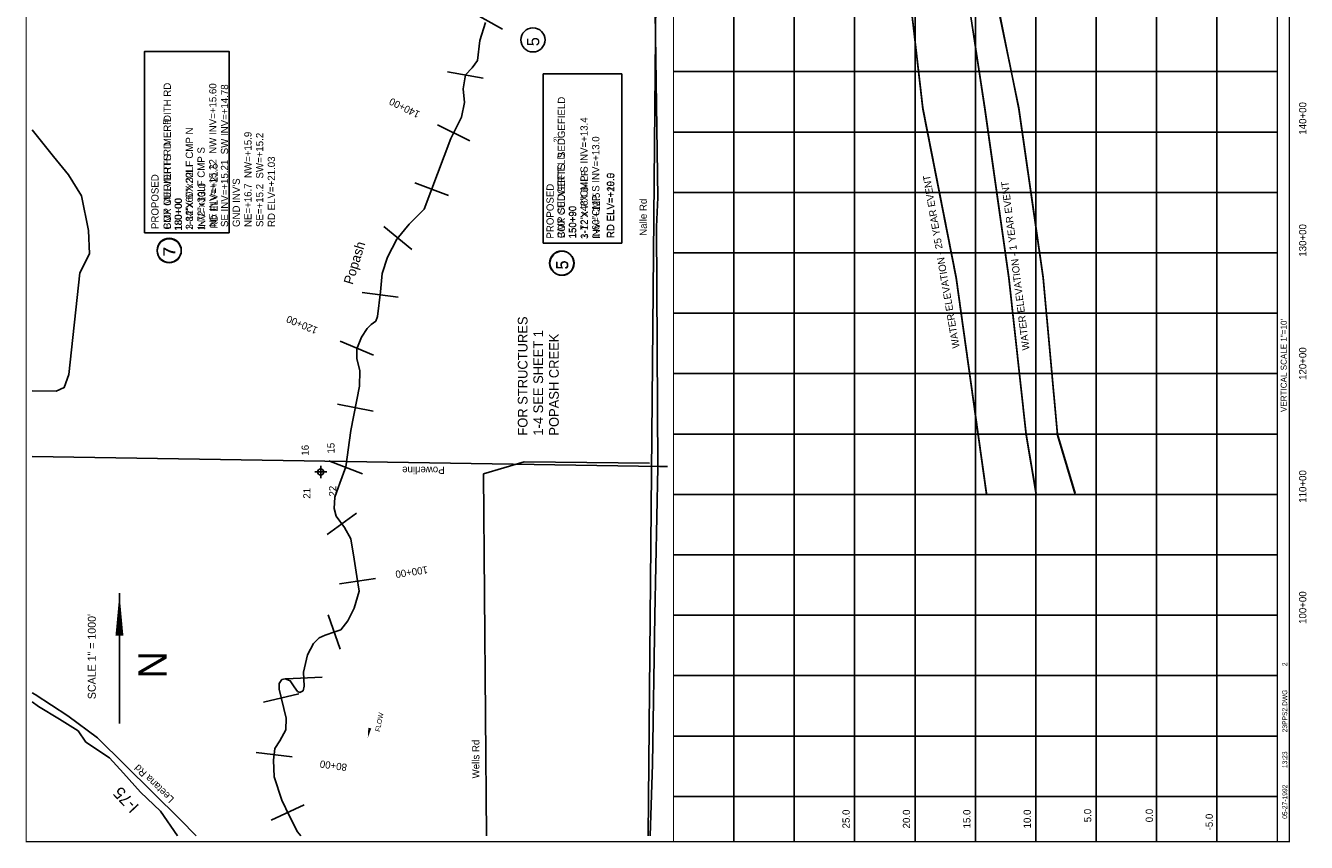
# Model space of a CAD drawing. Extents: x 232923 to 243643, y 867185 to 883195.
# Tile 1 of 2: x 232923 to 243529, y 867185 to 873946. Entities that reach past the tile are written whole.
import ezdxf
from ezdxf.enums import TextEntityAlignment as Align

# ---------------------------------------------------------------- set-up
doc = ezdxf.new("R2010")
doc.units = 0
doc.header["$LTSCALE"] = 800
doc.header["$PDMODE"] = 34
doc.header["$PDSIZE"] = 50
for name, pattern in [('DASHED', [0]), ('DIVIDE', [0]), ('STREAM', [0])]:
    doc.linetypes.add(name, pattern=pattern)
doc.layers.get('0').update_dxf_attribs({"linetype": 'CONTINUOUS'})
for name, color, linetype in [('BORDER', 1, 'CONTINUOUS'), ('EXISTING', 7, 'CONTINUOUS'), ('GRID', 2, 'CONTINUOUS'), ('MAJROADS', 9, 'CONTINUOUS'), ('MINROADS', 7, 'CONTINUOUS'), ('POWERLINES', 14, 'DIVIDE'), ('PROPOSED', 7, 'CONTINUOUS'), ('SEC', 2, 'CONTINUOUS'), ('STATIONS', 7, 'CONTINUOUS'), ('STRUCTTEXT', 7, 'CONTINUOUS'), ('TEXT', 7, 'CONTINUOUS'), ('TRUNKS', 5, 'STREAM'), ('WATER', 4, 'CONTINUOUS'), ('WSHEDS', 3, 'CONTINUOUS')]:
    doc.layers.add(name, color=color, linetype=linetype)

# ---------------------------------------------------------------- blocks, each defined once
blk = doc.blocks.new('LOGON')
at = {"color": 0}
blk.add_attdef('DATE', text='', height=1, dxfattribs=at).set_placement((-1.87, 1.76), align=Align.RIGHT)
for tag, p in [('TIME', (1.56, 1.76)), ('DRAWING', (8.97, 1.76)), ('OPERATOR', (22.66, 1.76))]:
    blk.add_attdef(tag, p, '', height=1, dxfattribs=at)
blk = doc.blocks.new('FLARROW')
at = {"color": 0}
blk.add_lwpolyline([(-0.28, 0.019, 0, 0.05, 0), (-0.112, 0.019, 0, 0, -0.087559), (-0.012, 0.001, 0, 0, 0.245722), (0.075, 0.013, 0, 0, -0.309425), (0.212, 0.015, 0, 0, 0), (0.278, 0.013, 0, 0, 0)], format="xyseb", dxfattribs=at)
blk.add_text('FLOW', height=0.08, dxfattribs=at).set_placement((0.015, -0.157), align=Align.CENTER)

msp = doc.modelspace()

# ---------------------------------------------------------------- linework, layer by layer
at = {"layer": 'BORDER', "color": 0, "const_width": 10}
msp.add_lwpolyline([(243388, 867190), (243388, 883190), (232928, 883190), (232928, 867190)], close=True, dxfattribs=at)
for points in [[(238288, 867190), (238288, 883190)], [(243288, 867190), (243288, 883190)]]:
    msp.add_lwpolyline(points, dxfattribs=at)
at = {"layer": 'EXISTING', "color": 0}
for points in [[(240880, 870075), (240810, 870565), (240629, 871865), (240354, 873265), (240259, 874075)], [(240741, 874075), (240866, 873265), (241064, 871865), (241208, 870565), (241291, 870075)]]:
    msp.add_lwpolyline(points, dxfattribs=at)
at = {"layer": 'EXISTING', "color": 0, "linetype": 'DASHED'}
msp.add_lwpolyline([(241615, 870075), (241468, 870565), (241348, 871865), (241148, 873265), (240978, 874075)], dxfattribs=at)
at = {"layer": 'EXISTING', "color": 0}
for centre in [(234112, 872082), (237362, 871980)]:
    msp.add_circle(centre, 100, dxfattribs=at)
at = {"layer": 'GRID', "color": 0}
for points in [[(238788, 867190), (238788, 883190)], [(239288, 867190), (239288, 883190)], [(239788, 867190), (239788, 883190)], [(240288, 867190), (240288, 883190)], [(240788, 867190), (240788, 883190)], [(241288, 867190), (241288, 883190)], [(241788, 867190), (241788, 883190)], [(242288, 867190), (242288, 883190)], [(242788, 867190), (242788, 883190)], [(243288, 873565), (238288, 873565)], [(243288, 873065), (238288, 873065)], [(243288, 872565), (238288, 872565)], [(243288, 872065), (238288, 872065)], [(243288, 871565), (238288, 871565)], [(243288, 871065), (238288, 871065)], [(243288, 870565), (238288, 870565)], [(243288, 870065), (238288, 870065)], [(243288, 869565), (238288, 869565)], [(243288, 869065), (238288, 869065)], [(243288, 868565), (238288, 868565)], [(243288, 868065), (238288, 868065)], [(243288, 867565), (238288, 867565)]]:
    msp.add_lwpolyline(points, dxfattribs=at)
at = {"layer": 'MAJROADS', "color": 0}
for points in [[(232978, 880954), (233436, 880955), (234458, 880956), (235480, 880948), (237743, 880907), (238203, 880886), (238197, 879981), (238193, 877292), (238144, 876236), (238172, 875532), (238136, 874058), (238158, 872524), (238148, 872281), (238159, 870287), (238133, 869063), (238115, 867832), (238096, 867240)], [(232978, 868349), (233031, 868309), (233205, 868205), (233358, 868109), (233423, 868013), (233617, 867884), (233733, 867758), (233875, 867601), (234039, 867444), (234181, 867240)]]:
    msp.add_lwpolyline(points, dxfattribs=at)
at = {"layer": 'MINROADS', "color": 0}
for points in [[(236740, 867240), (236716, 870235), (237052, 870335), (238088, 870325)], [(234335, 867240), (234202, 867374), (233517, 868051), (233272, 868232), (233001, 868408), (232978, 868422)]]:
    msp.add_lwpolyline(points, dxfattribs=at)
at = {"layer": 'POWERLINES', "color": 0}
msp.add_lwpolyline([(238238, 870296), (238173, 870297), (232978, 870380)], dxfattribs=at)
at = {"layer": 'PROPOSED', "color": 0}
for points in [[(240880, 870065), (240810, 870555), (240629, 871855), (240354, 873255), (240257, 874093), (240256, 874103), (240257, 874113), (240256, 874121)], [(240739, 874093), (240866, 873255), (241064, 871855), (241208, 870555), (241291, 870065)]]:
    msp.add_lwpolyline(points, dxfattribs=at)
at = {"layer": 'PROPOSED', "color": 0, "linetype": 'DASHED'}
msp.add_lwpolyline([(241615, 870065), (241468, 870555), (241348, 871855), (241148, 873255), (240978, 874093)], dxfattribs=at)
at = {"layer": 'PROPOSED', "color": 0}
for points in [[(233908, 872232), (233908, 873732), (234608, 873732), (234608, 872232)], [(237209, 872146), (237209, 873546), (237859, 873546), (237859, 872146)]]:
    msp.add_lwpolyline(points, close=True, dxfattribs=at)
for centre in [(234112, 872086), (237365, 871979)]:
    msp.add_circle(centre, 100, dxfattribs=at)
at = {"layer": 'SEC', "color": 0}
msp.add_point((235367, 870251), dxfattribs=at)
at = {"layer": 'STATIONS', "color": 0}
for p, q in [((236610, 874064), (236872, 873916)), ((236417, 873563), (236713, 873512)), ((236333, 873124), (236602, 872991)), ((236145, 872646), (236425, 872539)), ((235890, 872283), (236121, 872092)), ((235709, 871736), (236007, 871699)), ((235528, 871333), (235805, 871217)), ((235506, 870811), (235800, 870754)), ((235434, 870342), (235714, 870235)), ((235419, 869734), (235662, 869909)), ((235523, 869325), (235820, 869370)), ((235428, 869068), (235527, 868784)), ((235078, 868538), (235378, 868553)), ((234894, 868346), (235186, 868415)), ((234831, 867928), (235129, 867893)), ((234957, 867368), (235229, 867495))]:
    msp.add_line(p, q, dxfattribs=at)
at = {"layer": 'STRUCTTEXT', "color": 0}
msp.add_circle((237124, 873828), 100, dxfattribs=at)
at = {"layer": 'TEXT', "color": 0}
msp.add_line((233700, 869248), (233700, 868168), dxfattribs=at)
msp.add_lwpolyline([(233700, 869248, 0, 65.7, 0), (233700, 868896, 65.7, 65.7, 0)], format="xyseb", dxfattribs=at)
at = {"layer": 'TRUNKS', "color": 0}
msp.add_lwpolyline([(235201, 867240), (235175, 867271), (235107, 867402), (235045, 867534), (234982, 867728), (234975, 867864), (234986, 867962), (235027, 868026), (235077, 868116), (235080, 868212), (235023, 868452), (235022, 868500), (235045, 868534), (235073, 868538), (235114, 868521), (235146, 868473), (235175, 868435), (235195, 868426), (235221, 868440), (235231, 868479), (235225, 868593), (235258, 868738), (235308, 868831), (235355, 868878), (235404, 868900), (235485, 868929), (235532, 868945), (235590, 869018), (235645, 869123), (235684, 869264), (235665, 869387), (235645, 869529), (235617, 869698), (235563, 869791), (235495, 869885), (235479, 869950), (235484, 870042), (235524, 870157), (235576, 870293), (235616, 870593), (235687, 870960), (235691, 871089), (235665, 871190), (235665, 871271), (235705, 871366), (235750, 871439), (235784, 871471), (235822, 871500), (235836, 871539), (235861, 871741), (235876, 871894), (235919, 872030), (235997, 872177), (236100, 872303), (236222, 872426), (236444, 873012), (236532, 873188), (236557, 873310), (236545, 873422), (236565, 873539), (236621, 873597), (236664, 873656), (236684, 873822), (236732, 873973)], dxfattribs=at)
at = {"layer": 'WSHEDS', "color": 0}
for points in [[(238079, 867240), (238164, 876570), (238238, 876570)], [(232978, 873084), (233154, 872862), (233278, 872712), (233387, 872537), (233443, 872249), (233453, 872057), (233372, 871899), (233281, 871057), (233241, 870950), (233175, 870921), (232978, 870923)]]:
    msp.add_lwpolyline(points, dxfattribs=at)

# ---------------------------------------------------------------- block references
at = {"layer": 'TEXT', "color": 0, "xscale": 40, "yscale": 40, "zscale": 40, "rotation": 90}
msp.add_blockref('LOGON', (243440, 867737), dxfattribs=at).add_auto_attribs({'DATE': '05-27-1992', 'TIME': '13:23', 'OPERATOR': '2', 'DRAWING': '23PPS2.DWG'})
at = {"layer": 'TRUNKS', "color": 0, "xscale": 500, "yscale": 500, "zscale": 500, "rotation": 78.85909891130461}
msp.add_blockref('FLARROW', (235793, 868184), dxfattribs=at)

# ---------------------------------------------------------------- texts
at = {"layer": 'EXISTING', "color": 0}
for s, height, rotation, p in [('NE INV=+15.22  NW INV=+15.60', 59.94, 90, (234503, 872279)), ('SE INV=+15.21  SW INV=+14.78', 59.94, 90, (234600, 872279)), ('5)', 40, 90, (234102, 873127)), ('1-72"x48"CMP S INV=+13.4', 59.94, 90, (237577, 872181)), ('1-84"x60"x20LF CMP N', 59.94, 90, (234309, 872253)), ('CMP MERIDITH RD', 59.94, 90, (234125, 872257)), ('NE=+16.7  NW=+15.9', 59.94, 90, (234794, 872279)), ('SE=+15.2  SW=+15.2', 59.94, 90, (234891, 872279)), ('2)', 40, 90, (237336, 872980)), ('1-60"CMP S INV=+13.0', 59.94, 90, (237674, 872181)), ('1-72"x30LF CMP S', 59.94, 90, (234406, 872253)), ('CMP SEDGEFIELD', 59.94, 90, (237387, 872187)), ('RD ELV=+21.03', 59.94, 90, (234988, 872279)), ("GND INV'S", 59.9, 90, (234697, 872279)), ('RD ELV=+19.0', 59.94, 90, (237795, 872188)), ('WATER ELEVATION - 25 YEAR EVENT', 60, 99.7702, (240658, 871281)), ('WATER ELEVATION - 1 YEAR EVENT', 60, 97.2106, (241237, 871263)), ('180+00', 59.9, 90, (234217, 872247)), ('150+90', 59.9, 90, (237480, 872185)), ('7', 100, 90, (234163, 872036)), ('5', 100, 90, (237414, 871928))]:
    msp.add_text(s, height=height, rotation=rotation, dxfattribs=at).set_placement(p)
at = {"layer": 'MAJROADS', "color": 0}
msp.add_text('Nalle Rd', height=60, rotation=90, dxfattribs=at).set_placement((238067, 872206))
at = {"layer": 'MINROADS', "color": 0}
for s, rotation, p in [('Wells Rd', 90, (236681, 867714)), ('Leetana Rd', 136, (234157, 867548))]:
    msp.add_text(s, height=60, rotation=rotation, dxfattribs=at).set_placement(p)
at = {"layer": 'POWERLINES', "color": 0}
msp.add_text('Powerline', height=60, rotation=180, dxfattribs=at).set_placement((236393, 870295))
at = {"layer": 'PROPOSED', "color": 0}
for s, height, p in [('BOX CULVERTS   MERIDITH RD', 59.94, (234126, 872262)), ('BOX CULVERTS  SEDGEFIELD', 59.94, (237390, 872186)), ("3-12'X 6'X 32LF", 59.94, (234309, 872258)), ('RD ELV=+21.5', 59.94, (234513, 872266)), ("3-12'X 7'X 64LF", 59.94, (237581, 872180)), ('PROPOSED', 59.9, (234024, 872262)), ('INV=+13.0', 59.9, (234412, 872259)), ('RD ELV=+20.5', 59.94, (237799, 872187)), ('180+00', 59.9, (234217, 872251)), ('PROPOSED', 59.9, (237296, 872183)), ('INV=+12.5', 59.9, (237678, 872180)), ('150+90', 59.9, (237484, 872184)), ('7', 100, (234163, 872041)), ('5', 100, (237417, 871927))]:
    msp.add_text(s, height=height, rotation=90, dxfattribs=at).set_placement(p)
at = {"layer": 'STATIONS', "color": 0}
for s, rotation, p in [('140+00', 153.6251, (236074, 873291)), ('120+00', 157.3641, (235223, 871497)), ('100+00', 188.6135, (236115, 869452)), ('80+00', 171.9517, (235476, 867849))]:
    msp.add_text(s, height=60, rotation=rotation, dxfattribs=at).set_placement(p, align=Align.CENTER)
at = {"layer": 'STRUCTTEXT', "color": 0}
msp.add_text('5', height=100, rotation=90, dxfattribs=at).set_placement((237176, 873776))
at = {"layer": 'TEXT', "color": 0}
for s, height, p in [('140+00', 60, (243528, 873178)), ('130+00', 60, (243528, 872168)), ('120+00', 60, (243528, 871148)), ('15', 60, (235481, 870448)), ('110+00', 60, (243528, 870131)), ('22', 60, (235495, 870092)), ('100+00', 60, (243528, 869128)), ('SCALE 1" = 1000\'', 65.73, (233504, 868723)), ('N', 235, (234091, 868654))]:
    msp.add_text(s, height=height, rotation=90, dxfattribs=at).set_placement(p, align=Align.CENTER)
for s, height, rotation, p in [('FOR STRUCTURES', 80, 90, (237079, 870552)), ('VERTICAL SCALE 1"=10\'', 50, 90, (243366, 870747)), ('1-4 SEE SHEET 1', 80, 90, (237208, 870552)), ('POPASH CREEK', 80, 90, (237338, 870552)), ('16', 60, 90, (235268, 870386)), ('21', 60, 90, (235282, 870030)), ('I-75', 100, 133, (233869, 867486)), ('25.0', 60, 90, (239747, 867300)), ('20.0', 60, 90, (240247, 867300)), ('15.0', 60, 90, (240747, 867300)), ('10.0', 60, 90, (241247, 867300)), ('5.0', 60, 90, (241747, 867351)), ('0.0', 60, 90, (242258, 867351)), ('-5.0', 60, 90, (242754, 867284))]:
    msp.add_text(s, height=height, rotation=rotation, dxfattribs=at).set_placement(p)
at = {"layer": 'WATER', "color": 0}
msp.add_text('Popash', height=80, rotation=73, dxfattribs=at).set_placement((235631, 871797))

doc.saveas('drawing.dxf')
